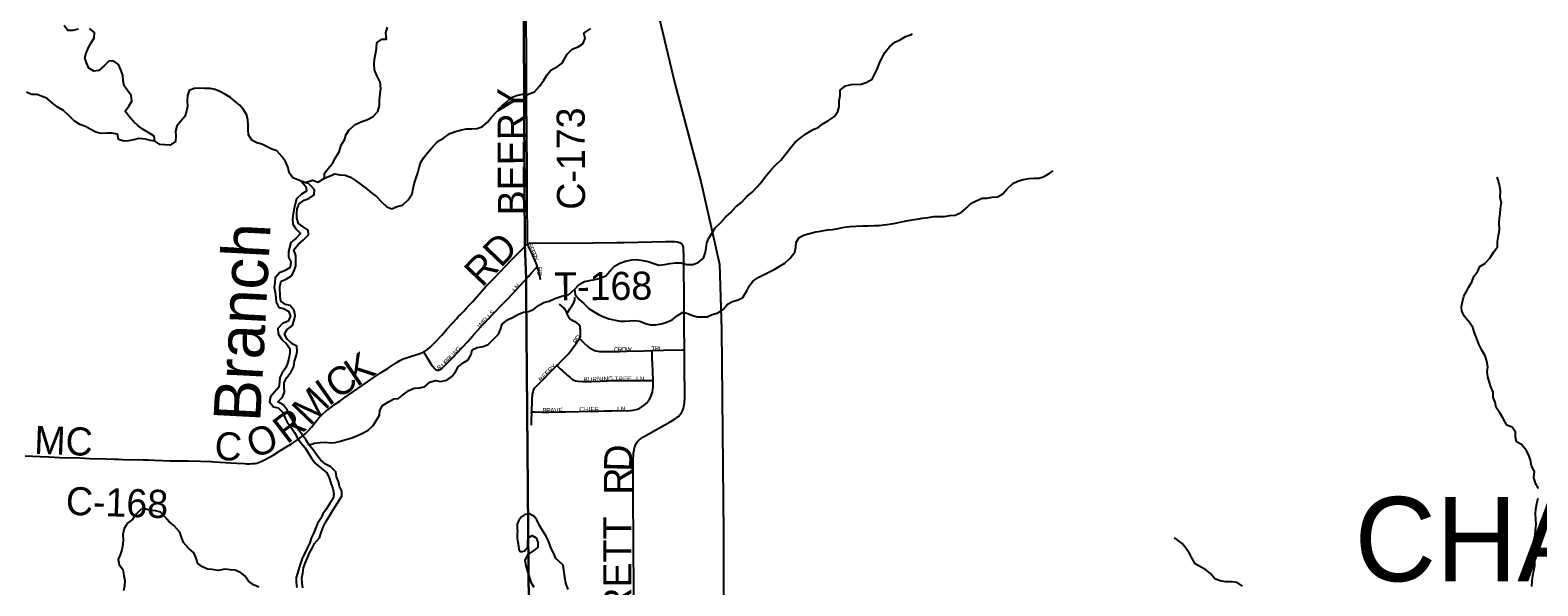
# Model space of a CAD drawing. Header units: feet. Extents: x 2113747 to 2516209, y 960708 to 1356798.
# Tile 126 of 206: x 2323162 to 2339271, y 1156427 to 1162361. Entities that reach past the tile are written whole.
import ezdxf

# ---------------------------------------------------------------- set-up
doc = ezdxf.new("R2010")
doc.units = ezdxf.units.FT
doc.header["$LTSCALE"] = 50
doc.header["$MEASUREMENT"] = 0
doc.linetypes.add('OhDOT_USTN3', pattern=[0.22, 0.165, -0.055])
doc.linetypes.add('rr2', pattern=[0])
for name, color, linetype in [('0_Xref', 7, 'Continuous'), ('GM_X_County_Road', 3, 'Continuous'), ('GM_X_County_Road_Text', 3, 'Continuous'), ('GM_X_County_Subdivision', 251, 'Continuous'), ('GM_X_County_Subdivision_Text', 251, 'Continuous'), ('GM_X_Minor_Lake', 5, 'Continuous'), ('GM_X_Minor_River', 5, 'Continuous'), ('GM_X_Minor_River_Text', 5, 'Continuous'), ('GM_X_Rail_Line', 251, 'rr2'), ('GM_X_Township', 251, 'OhDOT_USTN3'), ('GM_X_Township_Road', 4, 'Continuous'), ('GM_X_Township_Road_Text', 4, 'Continuous'), ('GM_X_Township_Text', 251, 'Continuous')]:
    doc.layers.add(name, color=color, linetype=linetype)
doc.styles.add('Styledgn030', font='dgn030.shx')
doc.styles.add('Styledgn031', font='dgn031.shx')

# ---------------------------------------------------------------- blocks, each defined once
blk = doc.blocks.new('POR')
at = {"layer": 'GM_X_County_Road', "flags": 128}
for points in [[(2328479, 1160080), (2328476, 1160095), (2328475, 1160109), (2328475, 1160125), (2328472, 1160560), (2328472, 1160793), (2328469, 1161324), (2328466, 1161561), (2328465, 1161647), (2328467, 1161809), (2328467, 1161895), (2328466, 1162021), (2328465, 1162085), (2328462, 1162484)], [(2327367, 1158926), (2327387, 1158937), (2327408, 1158952), (2327435, 1158975), (2327497, 1159038), (2327559, 1159105), (2327613, 1159167), (2327671, 1159230), (2327717, 1159280), (2327737, 1159302), (2327754, 1159321), (2327760, 1159326), (2327791, 1159356), (2327818, 1159386), (2327850, 1159421), (2327892, 1159465), (2327936, 1159514), (2328029, 1159619), (2328106, 1159700), (2328188, 1159784), (2328306, 1159909), (2328433, 1160037), (2328456, 1160062), (2328464, 1160070), (2328472, 1160076), (2328479, 1160080)], [(2323108, 1157815), (2323269, 1157809), (2323367, 1157804), (2323476, 1157799), (2323694, 1157792), (2323796, 1157788), (2323970, 1157783), (2324065, 1157780), (2324091, 1157779), (2324107, 1157779), (2324153, 1157777), (2324369, 1157772), (2324426, 1157771), (2324492, 1157769), (2324580, 1157765), (2324659, 1157763), (2324708, 1157762), (2324730, 1157762), (2324793, 1157761), (2324855, 1157760), (2324983, 1157757), (2325094, 1157753), (2325130, 1157751), (2325251, 1157744), (2325307, 1157741), (2325369, 1157737), (2325451, 1157733), (2325474, 1157731), (2325493, 1157731), (2325511, 1157731), (2325532, 1157732), (2325549, 1157733), (2325567, 1157735), (2325585, 1157738), (2325601, 1157744), (2325632, 1157755), (2325666, 1157772), (2325757, 1157823), (2325821, 1157862), (2325877, 1157897), (2325953, 1157943), (2326019, 1157986), (2326066, 1158021), (2326100, 1158050), (2326133, 1158082), (2326167, 1158122), (2326193, 1158155), (2326220, 1158189), (2326247, 1158221), (2326284, 1158259), (2326318, 1158290), (2326360, 1158322), (2326422, 1158366), (2326470, 1158400), (2326513, 1158430), (2326608, 1158495), (2326767, 1158604), (2326818, 1158640), (2326913, 1158705), (2326987, 1158753), (2327072, 1158809), (2327113, 1158832), (2327148, 1158850), (2327182, 1158863), (2327248, 1158883), (2327274, 1158890), (2327326, 1158907), (2327344, 1158914), (2327363, 1158923), (2327367, 1158926)]]:
    blk.add_lwpolyline(points, dxfattribs=at)
at = {"layer": 'GM_X_County_Subdivision', "flags": 128}
for points in [[(2328581, 1159839), (2328575, 1159856), (2328557, 1159899), (2328544, 1159931), (2328524, 1159978), (2328501, 1160023), (2328488, 1160052), (2328483, 1160066), (2328479, 1160080)], [(2328461, 1159705), (2328468, 1159712), (2328486, 1159732), (2328520, 1159768), (2328565, 1159820), (2328581, 1159839)], [(2328615, 1159694), (2328612, 1159712), (2328607, 1159746), (2328602, 1159770), (2328594, 1159798), (2328588, 1159819), (2328581, 1159839)], [(2327501, 1158733), (2327510, 1158730), (2327519, 1158730), (2327527, 1158730), (2327532, 1158732), (2327544, 1158737), (2327560, 1158749), (2327579, 1158766), (2327605, 1158792), (2327643, 1158831), (2327684, 1158874), (2327774, 1158969), (2327839, 1159037), (2327890, 1159093), (2327941, 1159153), (2327994, 1159213), (2328047, 1159267), (2328120, 1159343), (2328192, 1159418), (2328257, 1159485), (2328317, 1159545), (2328352, 1159584), (2328404, 1159642), (2328434, 1159675), (2328447, 1159689), (2328461, 1159705)], [(2328899, 1159337), (2328906, 1159349), (2328930, 1159385), (2328945, 1159409), (2328964, 1159438), (2328966, 1159442), (2328971, 1159452), (2328978, 1159470), (2328980, 1159481), (2328981, 1159494), (2328980, 1159510)], [(2328899, 1159337), (2328897, 1159341), (2328895, 1159348), (2328894, 1159351), (2328889, 1159362), (2328880, 1159376), (2328866, 1159393), (2328847, 1159411), (2328819, 1159434)], [(2329031, 1159066), (2329031, 1159066), (2329039, 1159081), (2329042, 1159090), (2329043, 1159106), (2329042, 1159134), (2329042, 1159151), (2329041, 1159164), (2329040, 1159176), (2329037, 1159195), (2329033, 1159207), (2329027, 1159215), (2329018, 1159224), (2329005, 1159233), (2328991, 1159241), (2328969, 1159252), (2328948, 1159264), (2328939, 1159271), (2328929, 1159280), (2328922, 1159289), (2328910, 1159309), (2328906, 1159318), (2328900, 1159333), (2328899, 1159337)], [(2328791, 1158780), (2328803, 1158791), (2328833, 1158823), (2328883, 1158873), (2328909, 1158901), (2328935, 1158932), (2328963, 1158971), (2328995, 1159016), (2329014, 1159043), (2329031, 1159066)], [(2329031, 1159066), (2329055, 1159044), (2329083, 1159019), (2329120, 1158984), (2329138, 1158970), (2329161, 1158957), (2329185, 1158945), (2329205, 1158937), (2329227, 1158934), (2329247, 1158931), (2329267, 1158930), (2329316, 1158929), (2329362, 1158930), (2329460, 1158931), (2329539, 1158932), (2329722, 1158937), (2329807, 1158940)], [(2327501, 1158733), (2327491, 1158739), (2327483, 1158747), (2327475, 1158754), (2327467, 1158764), (2327458, 1158776), (2327447, 1158794), (2327414, 1158849), (2327386, 1158897), (2327383, 1158902), (2327367, 1158926)], [(2329807, 1158940), (2329928, 1158943), (2330133, 1158946), (2330152, 1158946)], [(2329817, 1158620), (2329817, 1158650), (2329816, 1158682), (2329814, 1158715), (2329811, 1158803), (2329809, 1158854), (2329807, 1158923), (2329807, 1158940)], [(2328521, 1158286), (2328523, 1158327), (2328525, 1158368), (2328527, 1158402), (2328527, 1158431), (2328530, 1158457), (2328531, 1158475), (2328536, 1158496), (2328541, 1158515), (2328555, 1158540), (2328575, 1158562), (2328601, 1158589), (2328618, 1158606), (2328631, 1158619), (2328665, 1158652), (2328705, 1158693), (2328757, 1158747), (2328775, 1158765), (2328789, 1158778), (2328791, 1158780)], [(2328791, 1158780), (2328804, 1158766), (2328826, 1158743), (2328845, 1158726), (2328867, 1158706), (2328884, 1158692), (2328900, 1158677), (2328928, 1158655), (2328947, 1158638), (2328958, 1158632), (2328971, 1158624), (2328990, 1158617), (2329016, 1158613), (2329066, 1158609), (2329123, 1158609), (2329158, 1158610), (2329252, 1158613), (2329323, 1158617), (2329388, 1158619), (2329460, 1158620), (2329496, 1158620), (2329539, 1158620), (2329676, 1158620), (2329741, 1158620), (2329774, 1158620), (2329817, 1158620)], [(2328521, 1158286), (2328555, 1158285), (2328641, 1158283), (2328699, 1158282), (2328821, 1158285), (2328877, 1158285), (2329027, 1158288), (2329129, 1158292), (2329235, 1158293), (2329298, 1158294), (2329378, 1158296), (2329577, 1158300), (2329600, 1158303), (2329622, 1158307), (2329651, 1158315), (2329675, 1158325), (2329698, 1158337), (2329722, 1158355), (2329746, 1158377), (2329765, 1158399), (2329780, 1158421), (2329794, 1158447), (2329806, 1158477), (2329813, 1158499), (2329816, 1158522), (2329818, 1158552), (2329817, 1158620)], [(2328517, 1158141), (2328519, 1158213), (2328521, 1158252), (2328520, 1158278), (2328521, 1158286)]]:
    blk.add_lwpolyline(points, dxfattribs=at)
at = {"layer": 'GM_X_Minor_Lake', "flags": 128}
blk.add_lwpolyline([(2328909, 1156388), (2328885, 1156454), (2328874, 1156524), (2328865, 1156594), (2328856, 1156648), (2328816, 1156686), (2328780, 1156717), (2328757, 1156771), (2328730, 1156827), (2328697, 1156915), (2328667, 1156969), (2328638, 1157018), (2328604, 1157072), (2328577, 1157130), (2328547, 1157168), (2328498, 1157195), (2328448, 1157187), (2328411, 1157164), (2328385, 1157128), (2328366, 1157085), (2328364, 1157033), (2328368, 1157011), (2328365, 1156977), (2328365, 1156935), (2328374, 1156893), (2328380, 1156855), (2328383, 1156813), (2328397, 1156793), (2328419, 1156795), (2328443, 1156802), (2328478, 1156844), (2328478, 1156886), (2328478, 1156912), (2328489, 1156943), (2328527, 1156965), (2328567, 1156941), (2328588, 1156892), (2328588, 1156841), (2328557, 1156813), (2328523, 1156791), (2328479, 1156760), (2328448, 1156700), (2328459, 1156643), (2328471, 1156592), (2328488, 1156548), (2328511, 1156466), (2328543, 1156414)], dxfattribs=at)
at = {"layer": 'GM_X_Minor_River', "flags": 128}
for points in [[(2326306, 1160780), (2326308, 1160834), (2326349, 1160889), (2326395, 1160944), (2326428, 1161006), (2326465, 1161063), (2326486, 1161133), (2326520, 1161190), (2326537, 1161246), (2326569, 1161298), (2326636, 1161353), (2326698, 1161384), (2326767, 1161407), (2326827, 1161438), (2326878, 1161492), (2326894, 1161553), (2326895, 1161617), (2326902, 1161683), (2326910, 1161739), (2326901, 1161805), (2326866, 1161877), (2326841, 1161937), (2326839, 1162001), (2326842, 1162053), (2326853, 1162106), (2326861, 1162166), (2326866, 1162226), (2326918, 1162267), (2326970, 1162267), (2326963, 1162333), (2326980, 1162394)], [(2324496, 1161176), (2324488, 1161228), (2324431, 1161265), (2324369, 1161301), (2324318, 1161340), (2324268, 1161386), (2324215, 1161443), (2324177, 1161497), (2324216, 1161550), (2324247, 1161604), (2324243, 1161662), (2324202, 1161716), (2324166, 1161767), (2324157, 1161819), (2324152, 1161880), (2324132, 1161937), (2324107, 1161993), (2324057, 1162031), (2324005, 1162034), (2323953, 1161981), (2323896, 1161929), (2323844, 1161922), (2323788, 1161957), (2323763, 1162013), (2323746, 1162065), (2323762, 1162116), (2323787, 1162176), (2323814, 1162226), (2323848, 1162279), (2323849, 1162337), (2323797, 1162380)], [(2323677, 1162373), (2323619, 1162358), (2323565, 1162358), (2323524, 1162411)], [(2326100, 1160733), (2326179, 1160761), (2326241, 1160739), (2326306, 1160780), (2326366, 1160807), (2326418, 1160828), (2326470, 1160816), (2326528, 1160811), (2326584, 1160791), (2326637, 1160756), (2326691, 1160718), (2326750, 1160675), (2326810, 1160624), (2326863, 1160584), (2326915, 1160527), (2326974, 1160473), (2327028, 1160452), (2327082, 1160478), (2327140, 1160493), (2327201, 1160548), (2327244, 1160615), (2327254, 1160671), (2327265, 1160721), (2327286, 1160786), (2327306, 1160838), (2327317, 1160896), (2327338, 1160951), (2327370, 1161001), (2327407, 1161052), (2327455, 1161106), (2327516, 1161171), (2327577, 1161208), (2327647, 1161257), (2327705, 1161280), (2327760, 1161294), (2327820, 1161307), (2327880, 1161308), (2327940, 1161312), (2327996, 1161333), (2328049, 1161380), (2328093, 1161434), (2328148, 1161493), (2328203, 1161548), (2328255, 1161597), (2328306, 1161641), (2328358, 1161662), (2328422, 1161679), (2328476, 1161676), (2328552, 1161704), (2328605, 1161763), (2328652, 1161826), (2328682, 1161880), (2328727, 1161935), (2328797, 1161974), (2328848, 1162009), (2328901, 1162105), (2328954, 1162158), (2329016, 1162185), (2329068, 1162214), (2329091, 1162274), (2329077, 1162330), (2329152, 1162379)], [(2331290, 1161107), (2331335, 1161166), (2331403, 1161217), (2331458, 1161257), (2331528, 1161300), (2331580, 1161323), (2331631, 1161360), (2331693, 1161397), (2331756, 1161439), (2331790, 1161492), (2331805, 1161544), (2331806, 1161606), (2331818, 1161665), (2331817, 1161719), (2331872, 1161767), (2331936, 1161782), (2332042, 1161783), (2332096, 1161802), (2332158, 1161837), (2332185, 1161887), (2332212, 1161944), (2332238, 1162008), (2332267, 1162071), (2332298, 1162125), (2332342, 1162184), (2332399, 1162235), (2332457, 1162257), (2332516, 1162294), (2332580, 1162315), (2332590, 1162321)], [(2326057, 1160747), (2325970, 1160784), (2325930, 1160836), (2325919, 1160892), (2325893, 1160952), (2325854, 1161007), (2325797, 1161071), (2325745, 1161092), (2325693, 1161116), (2325636, 1161143), (2325584, 1161157), (2325532, 1161188), (2325495, 1161242), (2325491, 1161300), (2325492, 1161350), (2325488, 1161400), (2325477, 1161452), (2325444, 1161508), (2325404, 1161561), (2325353, 1161599), (2325303, 1161642), (2325248, 1161676), (2325188, 1161707), (2325138, 1161727), (2325084, 1161738), (2325026, 1161737), (2324970, 1161743), (2324916, 1161738), (2324860, 1161717), (2324843, 1161663), (2324839, 1161607), (2324842, 1161551), (2324833, 1161495), (2324815, 1161440), (2324768, 1161386), (2324728, 1161335), (2324715, 1161283), (2324718, 1161231), (2324714, 1161174), (2324657, 1161132), (2324601, 1161137), (2324549, 1161142), (2324496, 1161176), (2324446, 1161183), (2324396, 1161197), (2324322, 1161206), (2324270, 1161189), (2324214, 1161179), (2324162, 1161176), (2324106, 1161195), (2324095, 1161251), (2324035, 1161263), (2323983, 1161260), (2323917, 1161259), (2323863, 1161273), (2323803, 1161304), (2323753, 1161332), (2323694, 1161353), (2323634, 1161392), (2323579, 1161448), (2323517, 1161505), (2323450, 1161541), (2323398, 1161586), (2323343, 1161630), (2323285, 1161655), (2323235, 1161674), (2323177, 1161676), (2323125, 1161699)], [(2326145, 1157930), (2326200, 1157952), (2326262, 1157959), (2326316, 1157960), (2326368, 1157954), (2326420, 1157959), (2326478, 1157970), (2326536, 1157988), (2326590, 1158003), (2326651, 1158028), (2326719, 1158061), (2326773, 1158091), (2326826, 1158140), (2326863, 1158195), (2326895, 1158249), (2326900, 1158301), (2326926, 1158352), (2326991, 1158391), (2327047, 1158423), (2327099, 1158426), (2327154, 1158475), (2327208, 1158513), (2327266, 1158538), (2327319, 1158541), (2327375, 1158553), (2327433, 1158602), (2327493, 1158621), (2327545, 1158608), (2327614, 1158622), (2327668, 1158663), (2327707, 1158714), (2327735, 1158764), (2327788, 1158807), (2327842, 1158840), (2327873, 1158896), (2327885, 1158946), (2327939, 1158971), (2328002, 1158984), (2328056, 1159004), (2328110, 1159059), (2328165, 1159114), (2328186, 1159164), (2328206, 1159221), (2328263, 1159267), (2328315, 1159294), (2328380, 1159327), (2328432, 1159350), (2328488, 1159358), (2328540, 1159377), (2328595, 1159420), (2328651, 1159452), (2328709, 1159467), (2328768, 1159496), (2328852, 1159525), (2328916, 1159540), (2328977, 1159591), (2329027, 1159645), (2329086, 1159676), (2329138, 1159687), (2329194, 1159699), (2329252, 1159712), (2329314, 1159737), (2329357, 1159787), (2329407, 1159842), (2329462, 1159873), (2329524, 1159896), (2329590, 1159908), (2329642, 1159913), (2329710, 1159900), (2329766, 1159890), (2329824, 1159871), (2329880, 1159852), (2329942, 1159860), (2329998, 1159869), (2330058, 1159878), (2330118, 1159877), (2330180, 1159859), (2330244, 1159858), (2330300, 1159879), (2330355, 1159927), (2330375, 1159980), (2330384, 1160032), (2330392, 1160090), (2330415, 1160141), (2330444, 1160191), (2330482, 1160250), (2330541, 1160309), (2330594, 1160367), (2330648, 1160414), (2330703, 1160475), (2330765, 1160526), (2330818, 1160584), (2330875, 1160631), (2330933, 1160690), (2330980, 1160745), (2331016, 1160795), (2331071, 1160862), (2331126, 1160921), (2331184, 1160974), (2331235, 1161040), (2331290, 1161107)], [(2328977, 1159591), (2328986, 1159537), (2329029, 1159485), (2329079, 1159443), (2329136, 1159386), (2329190, 1159354), (2329242, 1159321), (2329297, 1159296), (2329349, 1159278), (2329411, 1159263), (2329465, 1159253), (2329517, 1159252), (2329571, 1159257), (2329623, 1159261), (2329675, 1159252), (2329735, 1159229), (2329789, 1159215), (2329845, 1159216), (2329903, 1159225), (2329955, 1159239), (2330021, 1159268), (2330080, 1159315), (2330138, 1159350), (2330188, 1159336), (2330238, 1159315), (2330292, 1159301), (2330342, 1159298), (2330394, 1159300), (2330448, 1159323), (2330514, 1159342), (2330571, 1159383), (2330613, 1159435), (2330665, 1159464), (2330726, 1159481), (2330778, 1159507), (2330821, 1159576), (2330845, 1159626), (2330884, 1159679), (2330948, 1159722), (2331003, 1159753), (2331061, 1159781), (2331113, 1159804), (2331166, 1159839), (2331226, 1159874), (2331281, 1159926), (2331331, 1159989), (2331344, 1160045), (2331347, 1160097), (2331379, 1160148), (2331434, 1160175), (2331490, 1160191), (2331556, 1160206), (2331608, 1160215), (2331680, 1160228), (2331738, 1160234), (2331794, 1160243), (2331861, 1160256), (2331923, 1160263), (2331983, 1160269), (2332059, 1160270), (2332117, 1160273), (2332181, 1160276), (2332235, 1160276), (2332287, 1160283), (2332341, 1160288), (2332409, 1160300), (2332473, 1160313), (2332527, 1160326), (2332585, 1160334), (2332636, 1160343), (2332694, 1160352), (2332756, 1160361), (2332818, 1160371), (2332930, 1160373), (2332990, 1160381), (2333044, 1160384), (2333108, 1160415), (2333161, 1160462), (2333214, 1160510), (2333268, 1160537), (2333332, 1160566), (2333384, 1160568), (2333442, 1160579), (2333498, 1160582), (2333553, 1160612), (2333601, 1160667), (2333660, 1160722), (2333716, 1160747), (2333773, 1160765), (2333835, 1160776), (2333889, 1160779), (2333941, 1160781), (2333997, 1160798), (2334051, 1160829), (2334092, 1160859)], [(2338804, 1159996), (2338839, 1160049), (2338838, 1160103), (2338852, 1160167), (2338861, 1160228), (2338858, 1160302), (2338862, 1160352), (2338869, 1160404), (2338872, 1160456), (2338882, 1160522), (2338867, 1160576), (2338872, 1160641), (2338864, 1160693), (2338851, 1160747), (2338835, 1160791)], [(2326434, 1157592), (2326428, 1157646), (2326375, 1157698), (2326317, 1157725), (2326266, 1157773), (2326224, 1157824), (2326187, 1157878), (2326145, 1157930), (2326110, 1157983), (2326073, 1158037), (2326033, 1158089), (2326000, 1158142), (2325963, 1158204), (2325931, 1158256), (2325910, 1158308), (2325866, 1158359), (2325807, 1158393), (2325857, 1158443), (2325878, 1158494), (2325876, 1158548), (2325875, 1158600), (2325906, 1158653), (2325950, 1158711), (2325979, 1158770), (2325988, 1158826), (2326006, 1158878), (2326015, 1158930), (2326011, 1158987), (2325960, 1159010), (2325910, 1159062), (2325881, 1159113), (2325907, 1159166), (2325964, 1159208), (2325984, 1159263), (2325995, 1159313), (2325984, 1159367), (2325942, 1159419), (2325892, 1159432), (2325841, 1159466), (2325835, 1159516), (2325830, 1159624), (2325845, 1159680), (2325899, 1159703), (2325954, 1159738), (2325984, 1159790), (2326001, 1159844), (2326002, 1159899), (2326000, 1159955), (2325981, 1160017), (2326026, 1160071), (2326084, 1160122), (2326135, 1160177), (2326133, 1160227), (2326078, 1160262), (2326028, 1160298), (2326013, 1160352), (2326011, 1160404), (2326014, 1160454), (2326038, 1160506), (2326089, 1160547), (2326141, 1160562), (2326196, 1160602), (2326200, 1160655), (2326170, 1160693), (2326136, 1160724), (2326118, 1160727), (2326057, 1160747), (2326109, 1160692), (2326114, 1160642), (2326062, 1160611), (2326009, 1160560), (2325994, 1160506), (2325984, 1160456), (2325973, 1160399), (2325965, 1160345), (2325970, 1160291), (2326001, 1160239), (2326051, 1160190), (2326000, 1160135), (2325948, 1160094), (2325933, 1160040), (2325923, 1159990), (2325924, 1159938), (2325947, 1159886), (2325939, 1159826), (2325886, 1159795), (2325828, 1159768), (2325779, 1159718), (2325777, 1159665), (2325770, 1159615), (2325780, 1159561), (2325787, 1159507), (2325791, 1159457), (2325818, 1159401), (2325868, 1159390), (2325922, 1159360), (2325943, 1159308), (2325918, 1159252), (2325860, 1159229), (2325807, 1159175), (2325811, 1159119)], [(2338792, 1158495), (2338768, 1158551), (2338751, 1158609), (2338737, 1158660), (2338730, 1158715), (2338735, 1158767), (2338725, 1158825), (2338706, 1158883), (2338673, 1158944), (2338639, 1159006), (2338614, 1159074), (2338593, 1159128), (2338575, 1159186), (2338540, 1159240), (2338487, 1159303), (2338457, 1159361), (2338454, 1159411), (2338464, 1159461), (2338481, 1159520), (2338508, 1159570), (2338532, 1159620), (2338565, 1159671), (2338587, 1159729), (2338628, 1159786), (2338651, 1159838), (2338705, 1159871), (2338756, 1159926), (2338802, 1159994), (2338804, 1159996)], [(2325811, 1159119), (2325852, 1159059), (2325902, 1159013), (2325935, 1158962), (2325938, 1158911), (2325926, 1158853), (2325913, 1158803), (2325891, 1158753), (2325856, 1158702), (2325830, 1158652), (2325825, 1158601), (2325818, 1158547), (2325774, 1158495), (2325729, 1158444), (2325721, 1158392), (2325762, 1158338), (2325812, 1158329), (2325861, 1158277), (2325885, 1158225), (2325910, 1158173), (2325952, 1158118), (2325985, 1158066), (2326020, 1158004), (2326058, 1157951), (2326099, 1157899), (2326133, 1157847), (2326170, 1157790), (2326209, 1157736), (2326271, 1157682), (2326332, 1157635), (2326358, 1157581), (2326375, 1157523), (2326396, 1157465), (2326408, 1157411), (2326401, 1157361), (2326363, 1157307), (2326328, 1157250), (2326291, 1157196), (2326267, 1157145), (2326234, 1157091), (2326211, 1157038), (2326189, 1156986), (2326166, 1156935), (2326150, 1156885), (2326127, 1156835), (2326099, 1156782), (2326072, 1156728), (2326053, 1156675), (2326037, 1156623), (2326022, 1156571), (2326004, 1156515), (2326003, 1156462), (2326012, 1156410)], [(2339207, 1156421), (2339211, 1156479), (2339216, 1156533), (2339226, 1156589), (2339237, 1156643), (2339238, 1156694), (2339242, 1156748), (2339235, 1156800), (2339243, 1156852), (2339228, 1156906), (2339243, 1156970), (2339245, 1157022), (2339254, 1157081), (2339249, 1157137), (2339245, 1157195), (2339250, 1157247), (2339258, 1157307), (2339275, 1157362)], [(2339276, 1157466), (2339245, 1157524), (2339228, 1157584), (2339234, 1157648), (2339203, 1157710), (2339192, 1157768), (2339176, 1157822), (2339145, 1157875), (2339095, 1157937), (2339044, 1157966), (2339032, 1158018), (2339031, 1158068), (2338995, 1158122), (2338938, 1158142), (2338899, 1158213), (2338865, 1158275), (2338824, 1158333), (2338814, 1158387), (2338795, 1158439), (2338792, 1158495)], [(2326074, 1156405), (2326069, 1156455), (2326066, 1156511), (2326076, 1156563), (2326083, 1156618), (2326099, 1156668), (2326124, 1156724), (2326147, 1156779), (2326177, 1156829), (2326202, 1156880), (2326254, 1156938), (2326273, 1156995), (2326294, 1157055), (2326320, 1157110), (2326357, 1157168), (2326392, 1157227), (2326426, 1157277), (2326461, 1157334), (2326493, 1157386), (2326494, 1157436), (2326469, 1157488), (2326457, 1157540), (2326434, 1157592)], [(2325606, 1156414), (2325549, 1156437), (2325495, 1156476), (2325458, 1156530), (2325408, 1156568), (2325354, 1156593), (2325298, 1156598), (2325244, 1156604), (2325170, 1156589), (2325108, 1156602), (2325056, 1156604), (2325003, 1156629), (2324953, 1156665), (2324936, 1156721), (2324912, 1156780), (2324853, 1156830), (2324802, 1156891), (2324780, 1156947), (2324761, 1156999), (2324698, 1157071), (2324646, 1157110), (2324601, 1157162), (2324555, 1157213), (2324503, 1157227), (2324453, 1157230), (2324399, 1157244), (2324345, 1157241), (2324291, 1157188), (2324256, 1157136), (2324202, 1157095), (2324165, 1157038), (2324154, 1156974), (2324156, 1156920), (2324153, 1156868), (2324143, 1156812), (2324124, 1156759), (2324101, 1156707), (2324115, 1156655), (2324152, 1156601), (2324164, 1156537), (2324175, 1156485), (2324172, 1156427), (2324158, 1156375)], [(2336116, 1156423), (2336059, 1156462), (2336003, 1156469), (2335933, 1156471), (2335877, 1156480), (2335819, 1156503), (2335774, 1156557), (2335724, 1156598), (2335666, 1156630), (2335609, 1156663), (2335579, 1156719), (2335550, 1156771), (2335515, 1156825), (2335469, 1156878), (2335414, 1156920), (2335386, 1156937)]]:
    blk.add_lwpolyline(points, dxfattribs=at)
at = {"layer": 'GM_X_Rail_Line', "flags": 128}
blk.add_lwpolyline([(2336680, 1165745), (2336557, 1165737), (2334697, 1165728), (2334462, 1165698), (2334242, 1165656), (2334009, 1165619), (2333800, 1165564), (2333299, 1165425), (2331375, 1164943), (2330007, 1164588), (2329835, 1164517), (2329728, 1164440), (2329661, 1164328), (2329584, 1164174), (2329572, 1164007), (2329570, 1163812), (2330050, 1161793), (2330333, 1160731), (2330471, 1160116), (2330527, 1159862), (2330549, 1159161), (2330569, 1156985), (2330575, 1154842), (2330547, 1154640), (2330490, 1154468), (2330402, 1154318), (2330289, 1154169), (2329505, 1153427), (2329380, 1153297), (2329284, 1153164), (2329243, 1153030), (2329214, 1152876), (2329214, 1152692), (2329257, 1152057), (2329246, 1151849), (2329251, 1151702), (2329223, 1151503), (2329153, 1151267), (2329084, 1150986), (2329036, 1150780), (2329030, 1150582), (2329071, 1150429), (2329172, 1150283), (2329319, 1150133), (2329465, 1150043), (2329581, 1150005), (2329903, 1149979)], dxfattribs=at)
at = {"layer": 'GM_X_Township', "flags": 128}
for points in [[(2328408, 1168989), (2332930, 1169098), (2333725, 1169121), (2336806, 1169161), (2337094, 1169168), (2337502, 1169179), (2337592, 1169175), (2354256, 1169691), (2354504, 1155150), (2354511, 1154716), (2354684, 1144590), (2341636, 1144534), (2338848, 1144450), (2338701, 1144446), (2331534, 1144358), (2329035, 1144313), (2328741, 1144307), (2328572, 1144328), (2328569, 1144728), (2328525, 1151478), (2328502, 1154821), (2328460, 1159751), (2328447, 1160090), (2328408, 1168989)], [(2298939, 1168800), (2299326, 1168799), (2299914, 1168806), (2309530, 1168867), (2311770, 1168875), (2313731, 1168875), (2318230, 1168931), (2322515, 1168974), (2325525, 1169000), (2325637, 1169002), (2325683, 1169008), (2328233, 1168990), (2328408, 1168989), (2328447, 1160090), (2328460, 1159751), (2328502, 1154821), (2328525, 1151478), (2328569, 1144728), (2328572, 1144328), (2328491, 1144330), (2323108, 1144286), (2321217, 1144269), (2318840, 1144268), (2315176, 1144280), (2311712, 1144286), (2311621, 1144272), (2311059, 1144273), (2303719, 1144224), (2299033, 1144176), (2299032, 1145317), (2299048, 1152561), (2299028, 1155428), (2298994, 1162899), (2298978, 1164715), (2298939, 1168800)]]:
    blk.add_lwpolyline(points, dxfattribs=at)
at = {"layer": 'GM_X_Township_Road', "flags": 128}
for points in [[(2328479, 1160080), (2328488, 1160083), (2328499, 1160085), (2328520, 1160086), (2329176, 1160090), (2329431, 1160093), (2329508, 1160094), (2329951, 1160103), (2330017, 1160103), (2330047, 1160103), (2330071, 1160101), (2330088, 1160098), (2330097, 1160095), (2330104, 1160093), (2330110, 1160089), (2330115, 1160086), (2330120, 1160082), (2330123, 1160079), (2330124, 1160078), (2330127, 1160074), (2330129, 1160071)], [(2330152, 1158946), (2330150, 1159201), (2330149, 1159389), (2330145, 1159954), (2330144, 1160014), (2330144, 1160025), (2330143, 1160029), (2330143, 1160033), (2330143, 1160036), (2330142, 1160040), (2330141, 1160043), (2330139, 1160051), (2330138, 1160055), (2330135, 1160062), (2330131, 1160069), (2330129, 1160071)], [(2329608, 1156970), (2329607, 1157029), (2329606, 1157250), (2329604, 1157591), (2329605, 1157760), (2329606, 1157790), (2329607, 1157813), (2329608, 1157830), (2329609, 1157843), (2329610, 1157849), (2329611, 1157858), (2329612, 1157863), (2329614, 1157874), (2329616, 1157886), (2329620, 1157902), (2329625, 1157918), (2329630, 1157930), (2329634, 1157938), (2329638, 1157946), (2329645, 1157957), (2329652, 1157967), (2329659, 1157975), (2329664, 1157980), (2329670, 1157986), (2329680, 1157994), (2329694, 1158004), (2329716, 1158018), (2329856, 1158097), (2330002, 1158180), (2330053, 1158210), (2330066, 1158219), (2330073, 1158224), (2330081, 1158230), (2330087, 1158235), (2330093, 1158240), (2330100, 1158249), (2330107, 1158257), (2330115, 1158267), (2330124, 1158280), (2330128, 1158288), (2330132, 1158296), (2330135, 1158304), (2330139, 1158314), (2330142, 1158322), (2330147, 1158342), (2330151, 1158360), (2330153, 1158373), (2330154, 1158388), (2330155, 1158401), (2330156, 1158419), (2330156, 1158459), (2330152, 1158763), (2330152, 1158946)], [(2329612, 1155220), (2329611, 1155383), (2329610, 1155799), (2329612, 1156086), (2329611, 1156406), (2329611, 1156494), (2329609, 1156749), (2329608, 1156970)]]:
    blk.add_lwpolyline(points, dxfattribs=at)
at = {"layer": 'GM_X_County_Road_Text', "char_height": 300, "attachment_point": 7, "line_spacing_factor": 0.8, "style": 'Styledgn030'}
for s, insert, rotation in [('{\\Fdgn000|c0;\\C256;BEERY}', (2328460, 1160384), 90.2088), ('{\\Fdgn000|c0;\\C256;C-173}', (2329096, 1160444), 90.2733), ('{\\Fdgn000|c0;\\C256;RD}', (2327991, 1159605), 46.3805), ('{\\Fdgn000|c0;\\C256;K}', (2326652, 1158546), 34.1689), ('{\\Fdgn000|c0;\\C256;C}', (2326448, 1158408), 34.2508), ('{\\Fdgn000|c0;\\C256;M}', (2326150, 1158126), 46.1898), ('{\\Fdgn000|c0;\\C256;I}', (2326349, 1158339), 35.0086), ('{\\Fdgn000|c0;\\C256;R}', (2325906, 1157933), 37.3717), ('{\\Fdgn000|c0;\\C256;MC}', (2323202, 1157833), 357.8134), ('{\\Fdgn000|c0;\\C256;C}', (2325125, 1157772), 356.2231), ('{\\Fdgn000|c0;\\C256;O}', (2325546, 1157781), 20.1469), ('{\\Fdgn000|c0;\\C256;C-168}', (2323540, 1157181), 358.0735)]:
    blk.add_mtext(s, dxfattribs=dict(at, insert=insert, rotation=rotation))
at = {"layer": 'GM_X_County_Subdivision_Text', "char_height": 50, "attachment_point": 7, "line_spacing_factor": 0.8, "style": 'Styledgn030'}
for s, insert, rotation in [('{\\Fdgn000|c0;\\C256;B}', (2328477, 1160078), 287.9972), ('{\\Fdgn000|c0;\\C256;E}', (2328490, 1160037), 290.5771), ('{\\Fdgn000|c0;\\C256;E}', (2328504, 1160001), 293.5524), ('{\\Fdgn000|c0;\\C256;R}', (2328518, 1159967), 294.3237), ('{\\Fdgn000|c0;\\C256;Y}', (2328535, 1159931), 294.3065), ('{\\Fdgn000|c0;\\C256;RD}', (2328577, 1159833), 274.356), ('{\\Fdgn000|c0;\\C256;LN}', (2328344, 1159561), 49.0834), ('{\\Fdgn000|c0;\\C256;WELLS}', (2327974, 1159173), 47.1736), ('{\\Fdgn000|c0;\\C256;R}', (2328996, 1159007), 53.4458), ('{\\Fdgn000|c0;\\C256;D}', (2329024, 1159045), 60.1564), ('{\\Fdgn000|c0;\\C256;B}', (2327612, 1158790), 45.5666), ('{\\Fdgn000|c0;\\C256;B}', (2327640, 1158818), 45.5928), ('{\\Fdgn000|c0;\\C256;L}', (2327667, 1158846), 45.5795), ('{\\Fdgn000|c0;\\C256;I}', (2327692, 1158872), 45.5875), ('{\\Fdgn000|c0;\\C256;N}', (2327707, 1158887), 45.5719), ('{\\Fdgn000|c0;\\C256;G}', (2327738, 1158919), 45.6044), ('{\\Fdgn000|c0;\\C256;C}', (2329399, 1158925), 0.0486), ('{\\Fdgn000|c0;\\C256;R}', (2329439, 1158925), 0.0653), ('{\\Fdgn000|c0;\\C256;O}', (2329479, 1158925), 0.0829), ('{\\Fdgn000|c0;\\C256;W}', (2329527, 1158925), 3.7093), ('{\\Fdgn000|c0;\\C256;T}', (2329801, 1158934), 1.8582), ('{\\Fdgn000|c0;\\C256;R}', (2329836, 1158935), 2.3712), ('{\\Fdgn000|c0;\\C256;L}', (2329876, 1158936), 2.3682), ('{\\Fdgn000|c0;\\C256;B}', (2327524, 1158725), 24.5987), ('{\\Fdgn000|c0;\\C256;U}', (2327583, 1158758), 47.4228), ('{\\Fdgn000|c0;\\C256;BEERY}', (2328626, 1158601), 45.8286), ('{\\Fdgn000|c0;\\C256;BURNING}', (2329074, 1158604), 1.7602), ('{\\Fdgn000|c0;\\C256;TREE}', (2329404, 1158612), 0), ('{\\Fdgn000|c0;\\C256;LN}', (2329637, 1158612), 0), ('{\\Fdgn000|c0;\\C256;B}', (2328633, 1158278), 356.3297), ('{\\Fdgn000|c0;\\C256;R}', (2328675, 1158275), 358.4376), ('{\\Fdgn000|c0;\\C256;A}', (2328719, 1158274), 1.503), ('{\\Fdgn000|c0;\\C256;V}', (2328763, 1158275), 1.6828), ('{\\Fdgn000|c0;\\C256;E}', (2328807, 1158277), 1.689), ('{\\Fdgn000|c0;\\C256;CHIEF}', (2329030, 1158287), 0), ('{\\Fdgn000|c0;\\C256;LN}', (2329435, 1158291), 0)]:
    blk.add_mtext(s, dxfattribs=dict(at, insert=insert, rotation=rotation))
at = {"layer": 'GM_X_Minor_River_Text', "insert": (2325627, 1158170), "char_height": 500.19, "attachment_point": 7, "rotation": 86.9762, "line_spacing_factor": 0.8, "style": 'Styledgn031'}
blk.add_mtext('{\\Fdgn000|c0;\\C256;Branch}', dxfattribs=at)
at = {"layer": 'GM_X_Township_Road_Text', "char_height": 300, "attachment_point": 7, "line_spacing_factor": 0.8, "style": 'Styledgn030'}
for s, insert, rotation in [('{\\Fdgn000|c0;\\C256;T-168}', (2328762, 1159469), 0.5631), ('{\\Fdgn000|c0;\\C256;D}', (2329592, 1157643), 88.5792), ('{\\Fdgn000|c0;\\C256;R}', (2329592, 1157401), 89.9922), ('{\\Fdgn000|c0;\\C256;GARRETT}', (2329591, 1155249), 90)]:
    blk.add_mtext(s, dxfattribs=dict(at, insert=insert, rotation=rotation))
at = {"layer": 'GM_X_Township_Text', "insert": (2337313, 1156463), "char_height": 900, "attachment_point": 7, "rotation": 0, "line_spacing_factor": 0.8, "style": 'Styledgn031'}
blk.add_mtext('{\\Fdgn000|c0;\\C256;CHARLESTOWN}', dxfattribs=at)

msp = doc.modelspace()

# ---------------------------------------------------------------- block references
at = {"layer": '0_Xref'}
msp.add_blockref('POR', (0, 0), dxfattribs=at)

doc.saveas('drawing.dxf')
